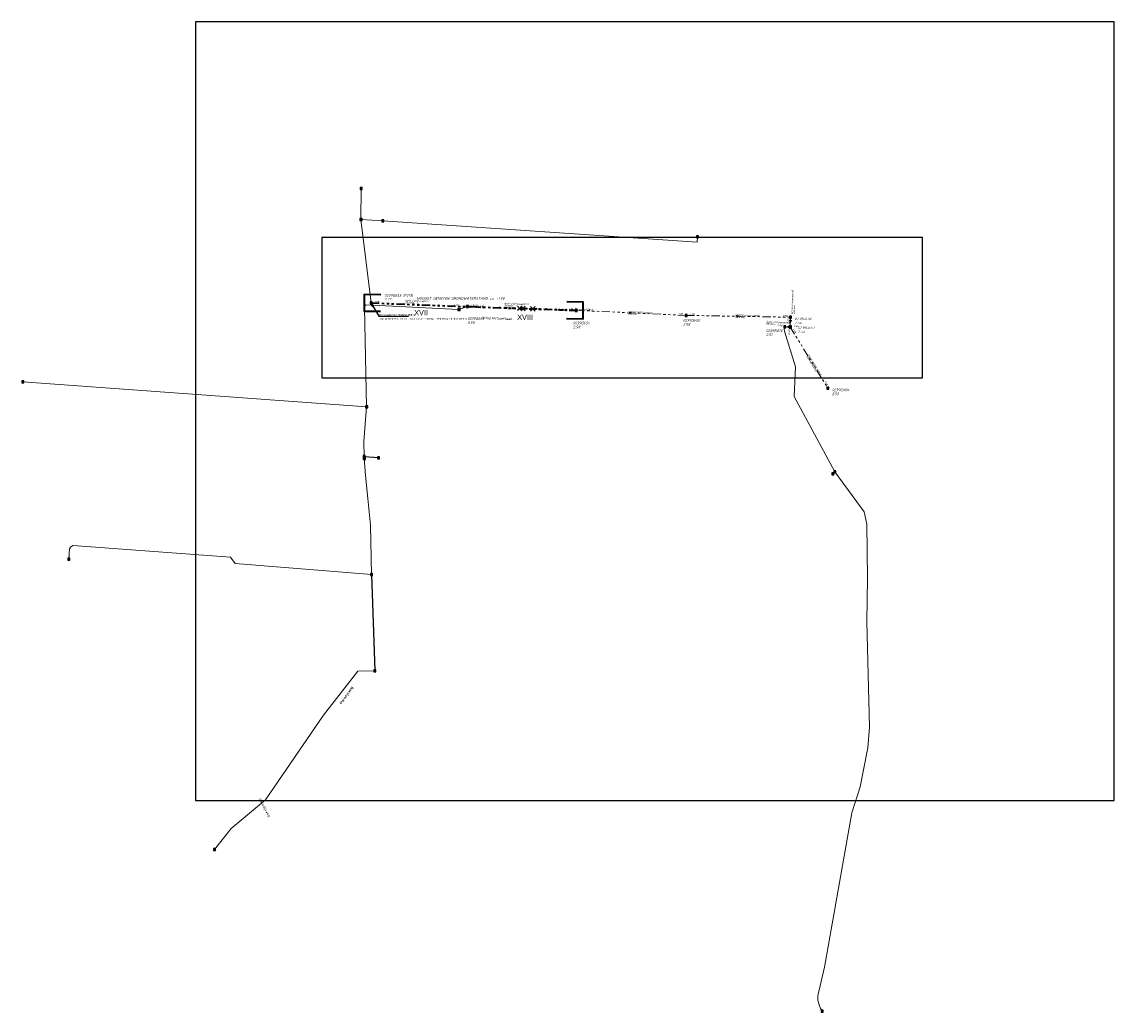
# Model space of a CAD drawing. Extents: x 155498 to 174806, y 452529 to 461643.
# Tile 1 of 44: x 155498 to 156289, y 459865 to 460583. Entities that reach past the tile are written whole.
import ezdxf
from ezdxf.enums import TextEntityAlignment as Align
from ezdxf.lldxf.tags import DXFTag

# ---------------------------------------------------------------- set-up
doc = ezdxf.new("R2010")
doc.units = 0
doc.header["$PDMODE"] = 64
doc.header["$PDSIZE"] = 1.5
doc.linetypes.add('RI-GWA', pattern=[18.45, 6, -1.8, 1.75, -1.8, 1.75, -1.8, 1.75, -1.8])
doc.layers.get('0').update_dxf_attribs({"linetype": 'CONTINUOUS'})
doc.layers.get('DEFPOINTS').update_dxf_attribs({"linetype": 'CONTINUOUS'})
for name, color, linetype in [('B-OI-RI-AANPIJLING', 1, 'CONTINUOUS'), ('gemengd', 10, 'CONTINUOUS'), ('onbekend', 7, 'CONTINUOUS'), ('persleiding', 7, 'CONTINUOUS')]:
    doc.layers.add(name, color=color, linetype=linetype)
for name, color, linetype, lineweight in [('B-OI-RI-DRUK-G', 210, 'RI-PERS', 18), ('B-OI-RI-GWA-MATERIAAL-T18', 10, 'CONTINUOUS', 18), ('B-OI-RI-GWA-PUTDEKSELHOOGTE-T25', 10, 'CONTINUOUS', 25), ('B-OI-RI-GWA_BOB-T18', 10, 'CONTINUOUS', 18), ('B-OI-RI-GWA_DIAMETER-HOOGTE-T18', 10, 'CONTINUOUS', 18), ('B-OI-RI-GWA_DIAMETER-T18', 10, 'CONTINUOUS', 18), ('B-OI-RI-GWA_PUTNUMMER-T18', 10, 'CONTINUOUS', 18), ('B-OI-RI-GWA_RIOOLPUT-S', 10, 'CONTINUOUS', 25), ('B-OI-RI-GWA_TRANSPORTLEIDING-G', 10, 'RI-GWA', 18), ('B-OI-RI-PERS-G', 190, 'RI-PERS', 18), ('B-OI-RI-STROOMRICHTING-S', 252, 'CONTINUOUS', 25), ('B-XX-OG-TOPOGRAFIE-T18', 2, 'CONTINUOUS', 18), ('N-OI-RI-BIJZONDERDERHEDEN-T18', 134, 'CONTINUOUS', 18), ('N-OI-RI-GWA-MATERIAAL-T18', 14, 'CONTINUOUS', 18), ('N-OI-RI-GWA-PUTDEKSELHOOGTE-T25', 14, 'CONTINUOUS', 25), ('N-OI-RI-GWA_BOB-T18', 14, 'CONTINUOUS', 18), ('N-OI-RI-GWA_DIAMETER-T18', 14, 'CONTINUOUS', 18), ('N-OI-RI-GWA_PUTNUMMER-T25', 14, 'CONTINUOUS', 18), ('N-OI-RI-GWA_RIOOLPUT-S', 14, 'CONTINUOUS', 25), ('N-OI-RI-GWA_TRANSPORTLEIDING-G', 14, 'RI-GWA', 35), ('N-OI-RI-STROOMRICHTING-S', 252, 'CONTINUOUS', 25), ('N-OI-RI-T50', 130, 'CONTINUOUS', 50), ('N-OI-RI-VRIJVERVAL_HULPSTUK-S', 210, 'CONTINUOUS', 25), ('N-OI-RI-VRIJVERVAL_HULPSTUK-S-GESLOTEN', 190, 'CONTINUOUS', 25), ('N-OI-WH-T25', 2, 'CONTINUOUS', 25), ('N-RO-KG-GRENS_WERK-G', 7, 'XX-WERKGRENS', 35)]:
    doc.layers.add(name, color=color, linetype=linetype, lineweight=lineweight)
doc.styles.add('ARIAL', font='arial.ttf')
doc.styles.add('NLCS-ISO-M-T18', font='NLCS-ISO.ttf', dxfattribs={"height": 1.8})
doc.styles.add('NLCS-ISO-M500-T18_CURSIEF', font='NLCS-ISO.ttf', dxfattribs={"oblique": 15, "height": 0.9})
doc.styles.add('NLCS-ISO-M750-T18', font='NLCS-ISO.ttf', dxfattribs={"height": 1.35})
doc.styles.add('NLCS-ISO-M750-T18_CURSIEF', font='NLCS-ISO.ttf', dxfattribs={"oblique": 15, "height": 1.35})
doc.styles.add('NLCS-ISO-M750-T25_CURSIEF', font='NLCS-ISO.ttf', dxfattribs={"oblique": 15, "height": 1.875})
tags = doc.linetypes.add('RI-PERS', pattern='A,7,-2,["P",Standard,S=1.8,R=0,X=-0.5,Y=-0.9],-2,7,-2,[102,NLCS.SHX,S=1,R=180,X=0,Y=0],-2', length=22).pattern_tags.tags
tags[6] = DXFTag(74, 10)
doc.linetypes.add('XX-WERKGRENS', pattern='A,0,[137,NLCS.SHX,S=0.1,R=0,X=-1.1,Y=-1.35],-6', length=6)

# ---------------------------------------------------------------- blocks, each defined once
blk = doc.blocks.new('ACMAP_ANN_TEMPLATE_gwa-diam')
at = {"style": 'NLCS-ISO-M500-T18_CURSIEF', "oblique": 15}
blk.add_attdef('gwa-diam', (-2.2, -1.3), '', height=1.2, dxfattribs=at)
blk = doc.blocks.new('ACMAP_ANN_TEMPLATE_gwa-materiaal')
at = {"style": 'NLCS-ISO-M750-T18_CURSIEF', "oblique": 15}
blk.add_attdef('gwa-mat', (-2.2, 0.2), '', height=1.35, dxfattribs=at)
blk = doc.blocks.new('ACMAP_ANN_TEMPLATE_gwa-nap-l')
at = {"style": 'NLCS-ISO-M750-T18_CURSIEF', "oblique": 15}
blk.add_attdef('gwa-nap-l', (2.3, 0.2), '', height=1.35, dxfattribs=at)
blk = doc.blocks.new('ACMAP_ANN_TEMPLATE_gwa-nap-r')
at = {"style": 'NLCS-ISO-M750-T18_CURSIEF', "oblique": 15}
blk.add_attdef('gwa-nap-r', (-5.6, 0.2), '', height=1.35, dxfattribs=at)
blk = doc.blocks.new('ACMAP_ANN_TEMPLATE_gwa-puth')
at = {"style": 'NLCS-ISO-M750-T25_CURSIEF', "oblique": 15}
blk.add_attdef('gwa-puth', (3, -5), '', height=1.88, dxfattribs=at)
blk = doc.blocks.new('ACMAP_ANN_TEMPLATE_gwa-putnr')
at = {"style": 'NLCS-ISO-M750-T25_CURSIEF', "oblique": 15}
blk.add_attdef('gwa-putnr', (3, -2.1), '', height=1.88, dxfattribs=at)
blk = doc.blocks.new('ACMAP_ANN_TEMPLATE_type knoop')
at = {"layer": 'DEFPOINTS', "style": 'NLCS-ISO-M750-T18_CURSIEF', "oblique": 15}
blk.add_attdef('type_knoop', (0, 0), '', height=1.35, dxfattribs=at)
blk = doc.blocks.new('ACMAP_ANN_TEMPLATE_gwa-diam-hoogte')
at = {"style": 'NLCS-ISO-M750-T18_CURSIEF', "oblique": 15}
blk.add_attdef('gwa-diam-hoogte', (4, -1.3), '', height=1.35, dxfattribs=at)
blk = doc.blocks.new('SRI-HULP')
h = blk.add_hatch(color=256)
h.dxf.hatch_style = 1
h.paths.add_polyline_path([(-0.7, 0.7, 0.198912), (-1, 0, 0.198912), (-0.7, -0.7), (0, 0)])
h = blk.add_hatch(color=256)
h.dxf.hatch_style = 1
h.paths.add_polyline_path([(1, 0, 0.198912), (0.7, 0.7), (0, 0), (0.7, -0.7, 0.198912)])
for p, q in [((-0.7, 0.7), (0.7, -0.7)), ((-0.7, -0.7), (0.7, 0.7))]:
    blk.add_line(p, q)
blk.add_circle((0, 0), 1)
blk = doc.blocks.new('SRI-HULP-B')
blk.add_line((-5.4, 5.4), (5.4, -5.4))
at = {"flags": 128}
blk.add_lwpolyline([(5.4, 5.4), (0, 0), (-5.4, -5.4)], dxfattribs=at)

msp = doc.modelspace()

# ---------------------------------------------------------------- linework, layer by layer
at = {"layer": 'B-OI-RI-AANPIJLING', "flags": 128}
msp.add_lwpolyline([(155750.73, 460379.38), (155752.43, 460377.48), (155751.55, 460376.96), (155750.73, 460379.38), (155751.7, 460377.05), (155751.84, 460377.13), (155750.73, 460379.38), (155752.14, 460377.31), (155752.28, 460377.39), (155750.73, 460379.38), (155756.33, 460369.82), (155777.82, 460369.82)], dxfattribs=at)
at = {"layer": 'B-OI-RI-DRUK-G'}
for p, q in [((155743.5, 460462.45), (155743.44, 460439.97)), ((155750.74, 460379.47), (155743.44, 460439.97)), ((155759.31, 460438.96), (155743.44, 460439.97)), ((155814.5, 460374.72), (155820.69, 460376.78)), ((155498.35, 460322.26), (155747.56, 460304.07))]:
    msp.add_line(p, q, dxfattribs=at)
for points in [[(155745.87, 460266.8), (155746.72, 460254.34), (155748.42, 460237.64), (155750.4, 460218.39), (155751.08, 460182.64)], [(156086.96, 460257.01), (156108.23, 460227.99), (156110.05, 460219), (156110.53, 460179.92), (156110.08, 460148.18), (156111.98, 460071.95), (156110.99, 460056.83), (156105.4, 460028.57), (156099.16, 460009.83), (156079.46, 459897.93), (156074.69, 459877.05), (156074.69, 459873.91), (156075.48, 459870.65), (156076.49, 459867.84), (156077.83, 459865.98)]]:
    msp.add_lwpolyline(points, dxfattribs=at)
at = {"layer": 'B-OI-RI-GWA_RIOOLPUT-S'}
for p in [(155899.53, 460374.09), (155979.11, 460370.42), (156054.77, 460369.08), (156050.73, 460362.17), (156054.68, 460361.99), (156081.92, 460317.56)]:
    msp.add_point(p, dxfattribs=at)
at = {"layer": 'B-OI-RI-GWA_TRANSPORTLEIDING-G'}
for p, q in [((155899.53, 460374.09), (155979.11, 460370.42)), ((155979.11, 460370.42), (156054.77, 460369.08)), ((156054.77, 460369.08), (156054.68, 460361.99)), ((156054.68, 460361.99), (156050.73, 460362.17)), ((156054.68, 460361.99), (156081.92, 460317.56))]:
    msp.add_line(p, q, dxfattribs=at)
at = {"layer": 'B-OI-RI-PERS-G'}
for points in [[(155759.31, 460438.96), (155987.19, 460423.54), (155987.31, 460427.34)], [(155747.56, 460304.07), (155745.9, 460376.47), (155746.99, 460378), (155814.5, 460374.72)], [(156050.73, 460362.17), (156050.27, 460360.39), (156050.35, 460359), (156058.42, 460333), (156057.38, 460311.52), (156086.96, 460257.01), (156085.46, 460255.59)], [(155747.56, 460304.07), (155745.59, 460278.97), (155745.74, 460267.98)], [(155531.73, 460193.63), (155532.17, 460201.22), (155532.9, 460202.4), (155534.53, 460203.58), (155648.92, 460195.02), (155652.32, 460190.53), (155751.08, 460182.64)], [(155637.33, 459983.08), (155649.24, 459998.49), (155674.33, 460019.17), (155716.37, 460080.49), (155741.23, 460112.55), (155753.55, 460112.68)]]:
    msp.add_lwpolyline(points, dxfattribs=at)
at = {"layer": 'B-OI-RI-STROOMRICHTING-S'}
for points in [[(155784.3, 460378.9), (155785.71, 460378.12), (155784.25, 460377.46)], [(155937.91, 460373.04), (155939.32, 460372.25), (155937.85, 460371.6)], [(156015.51, 460370.5), (156016.94, 460369.75), (156015.49, 460369.06)], [(156053.96, 460367.11), (156054.72, 460365.54), (156055.52, 460367.09)], [(156054.3, 460362.79), (156052.7, 460362.08), (156054.23, 460361.23)]]:
    msp.add_lwpolyline(points, dxfattribs=at)
at = {"layer": 'DEFPOINTS'}
msp.add_lwpolyline([(155623.44, 460018.69), (156289.44, 460018.69), (156289.44, 460583.25), (155623.44, 460583.25)], close=True, dxfattribs=at)
at = {"layer": 'DEFPOINTS', "flags": 128}
msp.add_lwpolyline([(156150.43, 460426.98), (156146, 460426.98), (155872.68, 460426.98), (155715.18, 460426.98), (155715.18, 460338.6), (155715.18, 460325.03), (156150.43, 460325.03)], close=True, dxfattribs=at)
at = {"layer": 'gemengd'}
for p, q in [((155756.23, 460267.21), (155745.74, 460267.98)), ((155751.08, 460182.64), (155753.55, 460112.68))]:
    msp.add_line(p, q, dxfattribs=at)
for p in [(155987.31, 460427.34), (155747.56, 460304.07), (155745.74, 460267.98), (155756.23, 460267.21), (156085.46, 460255.59), (155531.73, 460193.63), (155751.08, 460182.64), (155753.55, 460112.68), (155637.33, 459983.08)]:
    msp.add_point(p, dxfattribs=at)
at = {"layer": 'N-OI-RI-GWA_RIOOLPUT-S'}
for p in [(155750.74, 460379.47), (155820.69, 460376.78), (155820.69, 460376.78), (155899.53, 460374.09)]:
    msp.add_point(p, dxfattribs=at)
at = {"layer": 'N-OI-RI-GWA_TRANSPORTLEIDING-G'}
for p, q in [((155750.74, 460379.47), (155820.69, 460376.78)), ((155820.69, 460376.78), (155899.53, 460374.09))]:
    msp.add_line(p, q, dxfattribs=at)
at = {"layer": 'N-OI-RI-STROOMRICHTING-S'}
msp.add_lwpolyline([(155858.69, 460376.2), (155860.11, 460375.43), (155858.64, 460374.76)], dxfattribs=at)
at = {"layer": 'N-RO-KG-GRENS_WERK-G', "ltscale": 0.5, "flags": 128}
for points in [[(155757.81, 460385.42), (155745.81, 460385.56), (155745.68, 460373.56), (155757.67, 460373.42)], [(155892.46, 460368.14), (155904.46, 460368), (155904.59, 460380), (155892.6, 460380.14)]]:
    msp.add_lwpolyline(points, dxfattribs=at)
at = {"layer": 'onbekend'}
for p in [(155743.5, 460462.45), (155743.44, 460439.97), (155498.35, 460322.26), (155745.87, 460266.8), (156086.96, 460257.01), (156077.83, 459865.98)]:
    msp.add_point(p, dxfattribs=at)
at = {"layer": 'persleiding'}
for p in [(155759.31, 460438.96), (155814.5, 460374.72)]:
    msp.add_point(p, dxfattribs=at)

# ---------------------------------------------------------------- block references
at = {"layer": 'B-OI-RI-GWA-MATERIAAL-T18'}
for p, rotation in [((156056.86, 460373.44), 89.27231965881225), ((155939.32, 460372.25), 357.3618425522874), ((156016.94, 460369.75), 358.9852842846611), ((156039.45, 460364.91), 357.4027069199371), ((156068.3, 460339.78), 301.5122187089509)]:
    msp.add_blockref('ACMAP_ANN_TEMPLATE_gwa-materiaal', p, dxfattribs=dict(at, rotation=rotation)).add_auto_attribs({'gwa-mat': 'beton/ongewapend'})
at = {"layer": 'B-OI-RI-GWA-PUTDEKSELHOOGTE-T25'}
for p, values in [((155973.92, 460367.99), {'gwa-puth': '2.58'}), ((156054.77, 460369.08), {'gwa-puth': '2.54'}), ((156034.09, 460360.48), {'gwa-puth': '2.51'}), ((156057, 460362.56), {'gwa-puth': '2.56'}), ((156081.92, 460317.56), {'gwa-puth': '2.50'})]:
    msp.add_blockref('ACMAP_ANN_TEMPLATE_gwa-puth', p, dxfattribs=at).add_auto_attribs(values)
at = {"layer": 'B-OI-RI-GWA_BOB-T18'}
for name, p, rotation, values in [('ACMAP_ANN_TEMPLATE_gwa-nap-l', (155904.13, 460374.05), 357.3618425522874, {'gwa-nap-l': '1.16'}), ('ACMAP_ANN_TEMPLATE_gwa-nap-r', (155979.11, 460370.42), 357.3618425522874, {'gwa-nap-r': '1.00'}), ('ACMAP_ANN_TEMPLATE_gwa-nap-l', (155979.11, 460370.42), 358.9852842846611, {'gwa-nap-l': '0.58'}), ('ACMAP_ANN_TEMPLATE_gwa-nap-r', (156050.73, 460362.17), 357.4027069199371, {'gwa-nap-r': '0.48'}), ('ACMAP_ANN_TEMPLATE_gwa-nap-r', (156054.77, 460369.08), 358.9852842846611, {'gwa-nap-r': '0.50'}), ('ACMAP_ANN_TEMPLATE_gwa-nap-l', (156054.33, 460362.37), 89.27231965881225, {'gwa-nap-l': '0.50'}), ('ACMAP_ANN_TEMPLATE_gwa-nap-l', (156054.68, 460361.99), 357.4027069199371, {'gwa-nap-l': '0.49'}), ('ACMAP_ANN_TEMPLATE_gwa-nap-r', (156054.68, 460361.99), 89.27231965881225, {'gwa-nap-r': '0.49'}), ('ACMAP_ANN_TEMPLATE_gwa-nap-l', (156054.68, 460361.99), 301.5122187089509, {'gwa-nap-l': '1.00'}), ('ACMAP_ANN_TEMPLATE_gwa-nap-r', (156081.92, 460317.56), 301.5122187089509, {'gwa-nap-r': '1.00'})]:
    msp.add_blockref(name, p, dxfattribs=dict(at, rotation=rotation)).add_auto_attribs(values)
at = {"layer": 'B-OI-RI-GWA_DIAMETER-HOOGTE-T18', "rotation": 301.5122187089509}
msp.add_blockref('ACMAP_ANN_TEMPLATE_gwa-diam-hoogte', (156068.3, 460339.78), dxfattribs=at).add_auto_attribs({'gwa-diam-hoogte': '/800mm.'})
at = {"layer": 'B-OI-RI-GWA_DIAMETER-T18'}
for p, rotation, values in [((155939.32, 460372.25), 357.3618425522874, {'gwa-diam': '%%c500mm.'}), ((156056.86, 460373.44), 89.27231965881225, {'gwa-diam': '%%c800mm.'}), ((156016.94, 460369.75), 358.9852842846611, {'gwa-diam': '%%c800mm.'}), ((156039.45, 460364.91), 357.4027069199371, {'gwa-diam': '%%c800mm.'}), ((156068.3, 460339.78), 301.5122187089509, {'gwa-diam': '%%c800mm.'})]:
    msp.add_blockref('ACMAP_ANN_TEMPLATE_gwa-diam', p, dxfattribs=dict(at, rotation=rotation)).add_auto_attribs(values)
at = {"layer": 'B-OI-RI-GWA_PUTNUMMER-T18'}
for p, values in [((155973.92, 460367.99), {'gwa-putnr': '0239G655'}), ((156054.77, 460369.08), {'gwa-putnr': '0239G656'}), ((156034.09, 460360.48), {'gwa-putnr': '0239RG10'}), ((156057, 460362.56), {'gwa-putnr': '0239G657'}), ((156081.92, 460317.56), {'gwa-putnr': '0239GX04'})]:
    msp.add_blockref('ACMAP_ANN_TEMPLATE_gwa-putnr', p, dxfattribs=at).add_auto_attribs(values)
at = {"layer": 'DEFPOINTS'}
for p in [(155820.69, 460376.78), (155899.53, 460374.09)]:
    msp.add_blockref('ACMAP_ANN_TEMPLATE_type knoop', p, dxfattribs=at).add_auto_attribs({'type_knoop': 'inspectie put'})
at = {"layer": 'N-OI-RI-GWA-MATERIAAL-T18'}
for p, rotation in [((155777.65, 460380.39), 357.7975276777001), ((155849.56, 460378.17), 358.0451648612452)]:
    msp.add_blockref('ACMAP_ANN_TEMPLATE_gwa-materiaal', p, dxfattribs=dict(at, rotation=rotation)).add_auto_attribs({'gwa-mat': 'beton/ongewapend'})
at = {"layer": 'N-OI-RI-GWA-PUTDEKSELHOOGTE-T25'}
for p, values in [((155757.37, 460386.1), {'gwa-puth': '?.??'}), ((155817.6, 460369.28), {'gwa-puth': '3.58'}), ((155894.18, 460366.07), {'gwa-puth': '2.98'})]:
    msp.add_blockref('ACMAP_ANN_TEMPLATE_gwa-puth', p, dxfattribs=at).add_auto_attribs(values)
at = {"layer": 'N-OI-RI-GWA_BOB-T18'}
for name, p, rotation, values in [('ACMAP_ANN_TEMPLATE_gwa-nap-l', (155750.74, 460379.47), 357.7975276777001, {'gwa-nap-l': '1.55'}), ('ACMAP_ANN_TEMPLATE_gwa-nap-r', (155816.42, 460377.02), 357.7975276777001, {'gwa-nap-r': '1.32'}), ('ACMAP_ANN_TEMPLATE_gwa-nap-l', (155820.69, 460376.78), 358.0451648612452, {'gwa-nap-l': '1.32'}), ('ACMAP_ANN_TEMPLATE_gwa-nap-r', (155899.53, 460374.09), 358.0451648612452, {'gwa-nap-r': '1.16'})]:
    msp.add_blockref(name, p, dxfattribs=dict(at, rotation=rotation)).add_auto_attribs(values)
at = {"layer": 'N-OI-RI-GWA_DIAMETER-T18'}
for p, rotation, values in [((155777.65, 460380.39), 357.7975276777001, {'gwa-diam': '%%c300mm.'}), ((155849.56, 460378.17), 358.0451648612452, {'gwa-diam': '%%c500mm.'})]:
    msp.add_blockref('ACMAP_ANN_TEMPLATE_gwa-diam', p, dxfattribs=dict(at, rotation=rotation)).add_auto_attribs(values)
at = {"layer": 'N-OI-RI-GWA_PUTNUMMER-T25'}
for p, values in [((155757.37, 460386.1), {'gwa-putnr': '0239G653 (P213)'}), ((155817.6, 460369.28), {'gwa-putnr': '0239G653'}), ((155894.18, 460366.07), {'gwa-putnr': '0239G654'})]:
    msp.add_blockref('ACMAP_ANN_TEMPLATE_gwa-putnr', p, dxfattribs=at).add_auto_attribs(values)
at = {"layer": 'N-OI-RI-VRIJVERVAL_HULPSTUK-S', "xscale": 0.5, "yscale": 0.5, "zscale": 0.5}
for p in [(155822.55, 460376.72), (155827.38, 460376.56), (155832.12, 460376.38), (155844.08, 460375.97), (155848.89, 460375.81), (155851.25, 460375.75), (155853.67, 460375.66), (155863.23, 460375.31), (155870.45, 460375.09), (155872.88, 460375), (155877.66, 460374.84), (155884.8, 460374.59), (155887.23, 460374.5), (155889.61, 460374.44), (155892.05, 460374.34), (155896.84, 460374.19)]:
    msp.add_blockref('SRI-HULP', p, dxfattribs=at)
at = {"layer": 'N-OI-RI-VRIJVERVAL_HULPSTUK-S-GESLOTEN', "xscale": 0.3, "yscale": 0.3, "zscale": 0.3}
for p in [(155858.5, 460375.5), (155860.86, 460375.41), (155868.06, 460375.16)]:
    msp.add_blockref('SRI-HULP-B', p, dxfattribs=at)

# ---------------------------------------------------------------- texts
at = {"layer": 'B-XX-OG-TOPOGRAFIE-T18', "style": 'NLCS-ISO-M-T18'}
for s, height, rotation, p in [('Schutterhoeflaan', 1.875, 357.9, (155842.13, 460368.31)), ('Paradijsweg', 1.875, 55.6, (155732.8, 460095.02)), ('Paradijsweg', 1.8, 55.6, (155732.8, 460095.02)), ('Paradijsweg', 1.875, 299.1, (155673.67, 460013.5))]:
    msp.add_text(s, height=height, rotation=rotation, dxfattribs=at).set_placement(p, align=Align.MIDDLE_CENTER)
at = {"layer": 'N-OI-RI-BIJZONDERDERHEDEN-T18', "style": 'NLCS-ISO-M750-T18', "width": 0.8}
for s, p in [('ONTVANGSTPUT DRUKRIOLERING', (155756.73, 460370.06)), ('AANDACHTSPUNT: WOONSTRAAT VANAF EEN KANT BEREIKBAAR (DOODLOPEND)', (155756.82, 460367.22))]:
    msp.add_text(s, height=1.35, dxfattribs=at).set_placement(p)
at = {"layer": 'N-OI-RI-T50', "style": 'ARIAL'}
for s, p in [('XVII', (155782.05, 460370.51)), ('XVIII', (155856.74, 460367.15))]:
    msp.add_text(s, height=3.75, dxfattribs=at).set_placement(p)
at = {"layer": 'N-OI-WH-T25', "style": 'NLCS-ISO-M500-T18_CURSIEF', "oblique": 15}
msp.add_text('HOOGST GEMETEN GRONDWATERSTAND ca. +1.90', height=1.875, dxfattribs=at).set_placement((155815.63, 460381.24), align=Align.BOTTOM_CENTER)

doc.saveas('drawing.dxf')
